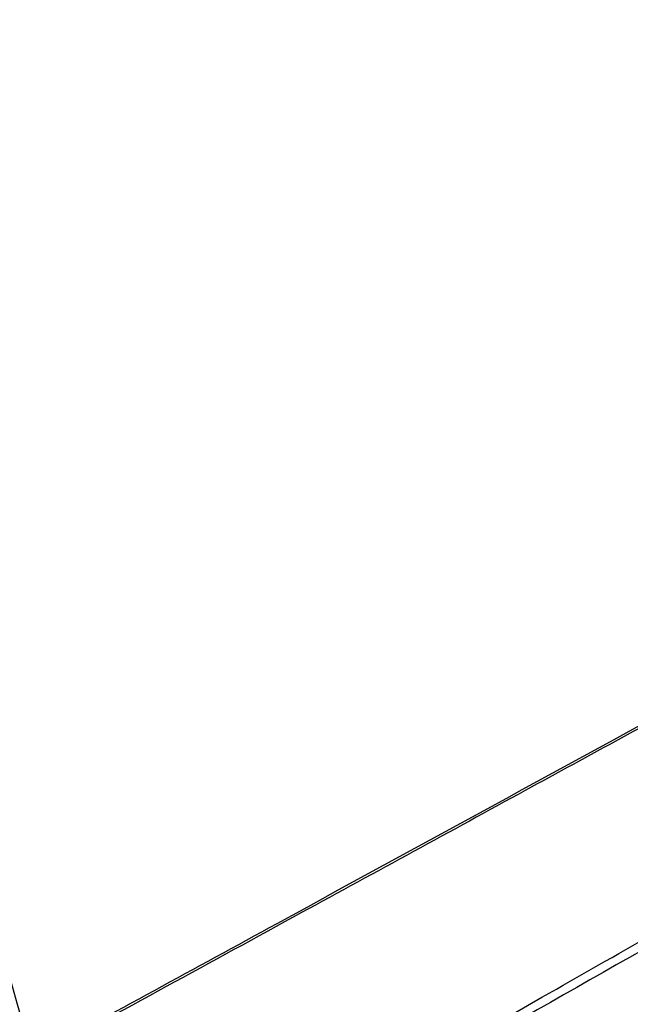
# Model space of a CAD drawing. Header units: millimetres. Extents: x -0.53 to 0.61, y -0.22 to 0.52.
# Tile 74 of 77: x 0.4739 to 0.5094, y 0.2275 to 0.2847. Entities that reach past the tile are written whole.
import ezdxf

# ---------------------------------------------------------------- set-up
doc = ezdxf.new("R2010")
doc.units = ezdxf.units.MM
doc.layers.add('FORMAT', color=7, linetype='Continuous')

msp = doc.modelspace()

# ---------------------------------------------------------------- linework, layer by layer
at = {"layer": 'FORMAT', "color": 7, "linetype": 'Continuous', "lineweight": 25}
for points, knots in [([(0.46098, 0.341526), (0.460918, 0.33885), (0.460792, 0.333408), (0.460781, 0.325295), (0.460905, 0.317167), (0.461179, 0.30912), (0.461598, 0.301164), (0.462163, 0.293304), (0.462873, 0.28554), (0.46373, 0.277871), (0.464931, 0.268793), (0.466595, 0.258392), (0.468873, 0.246784), (0.471497, 0.235428), (0.473558, 0.228111), (0.474588, 0.22445)], [0, 0, 0, 0, 0.062854, 0.127817, 0.192806, 0.257874, 0.32297, 0.387932, 0.452921, 0.51799, 0.583086, 0.68704, 0.791104, 0.895497, 1, 1, 1, 1]), ([(0.531678, 0.255453), (0.52592, 0.252313), (0.516447, 0.247147), (0.502639, 0.239612), (0.489347, 0.232356), (0.479771, 0.227125), (0.474528, 0.224262)], [0, 0, 0, 0, 0.302274, 0.497342, 0.724801, 1, 1, 1, 1]), ([(0.474588, 0.22445), (0.479336, 0.227042), (0.493578, 0.234819), (0.512676, 0.245238), (0.527027, 0.253059), (0.531882, 0.255705)], [0, 0, 0, 0, 0.248581, 0.7457431, 1, 1, 1, 1]), ([(0.478273, 0.213139), (0.487204, 0.218229), (0.500447, 0.225776), (0.518248, 0.235932), (0.527119, 0.240997), (0.531678, 0.2436)], [0, 0, 0, 0, 0.501631, 0.74388, 1, 1, 1, 1]), ([(0.531882, 0.243112), (0.527924, 0.240856), (0.515812, 0.233952), (0.49797, 0.22379), (0.484086, 0.21589), (0.478356, 0.21263)], [0, 0, 0, 0, 0.221879, 0.678844, 1, 1, 1, 1])]:
    msp.add_open_spline(points, degree=3, knots=knots, dxfattribs=at)

doc.saveas('drawing.dxf')
